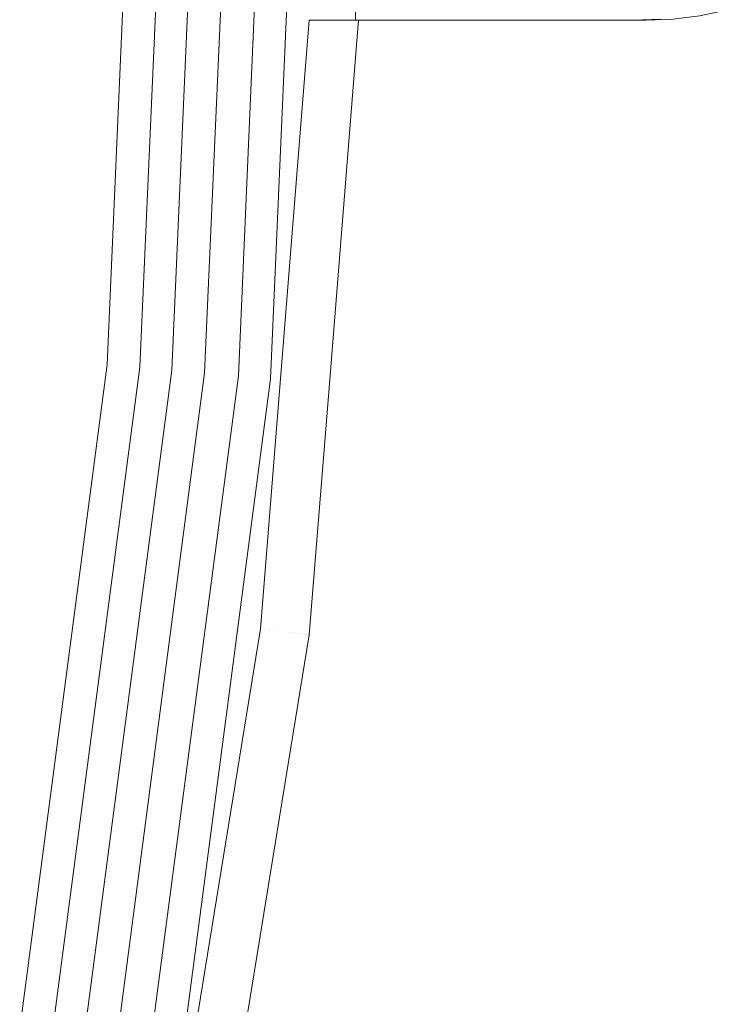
# Model space of a CAD drawing. Header units: millimetres. Extents: x -121 to 130, y -124 to 124.
# Tile 31 of 41: x 115 to 126, y -20 to -5. Entities that reach past the tile are written whole.
import ezdxf

# ---------------------------------------------------------------- set-up
doc = ezdxf.new("R2010")
doc.units = ezdxf.units.MM
doc.header["$LTSCALE"] = 25.4
doc.layers.add('Lighting-Moving Light', color=7, linetype='Continuous', lineweight=5, true_color=0x000000)

# ---------------------------------------------------------------- blocks, each defined once
blk = doc.blocks.new('Group-2-1')
at = {"layer": 'Lighting-Moving Light', "color": 7, "linetype": 'Continuous', "lineweight": 5, "transparency": 33554687}
for points, invisible_edges in [([(-38387.484, 5714.213, -578.305), (-38387.931, 5703.993, -578.305), (-38387.929, 5703.993, -578.263), (-38387.483, 5714.213, -578.263)], 14), ([(-38387.931, 5703.993, -578.305), (-38387.484, 5714.213, -578.305), (-38386.494, 5714.213, -677.305), (-38386.944, 5703.907, -677.305)], 10), ([(-38387.483, 5714.213, -578.263), (-38387.929, 5703.993, -578.263), (-38387.925, 5703.993, -578.222), (-38387.478, 5714.213, -578.222)], 15), ([(-38387.478, 5714.213, -578.222), (-38387.925, 5703.993, -578.222), (-38387.916, 5703.992, -578.181), (-38387.47, 5714.213, -578.181)], 15), ([(-38387.47, 5714.213, -578.181), (-38387.916, 5703.992, -578.181), (-38387.905, 5703.991, -578.141), (-38387.459, 5714.213, -578.141)], 15), ([(-38387.459, 5714.213, -578.141), (-38387.905, 5703.991, -578.141), (-38387.89, 5703.99, -578.103), (-38387.444, 5714.213, -578.103)], 15), ([(-38387.444, 5714.213, -578.103), (-38387.89, 5703.99, -578.103), (-38387.872, 5703.988, -578.065), (-38387.426, 5714.213, -578.065)], 15), ([(-38387.426, 5714.213, -578.065), (-38387.872, 5703.988, -578.065), (-38387.851, 5703.986, -578.029), (-38387.405, 5714.213, -578.029)], 15), ([(-38387.405, 5714.213, -578.029), (-38387.851, 5703.986, -578.029), (-38387.827, 5703.984, -577.995), (-38387.381, 5714.213, -577.995)], 15), ([(-38387.381, 5714.213, -577.995), (-38387.827, 5703.984, -577.995), (-38387.801, 5703.982, -577.963), (-38387.354, 5714.213, -577.963)], 15), ([(-38387.354, 5714.213, -577.963), (-38387.801, 5703.982, -577.963), (-38387.772, 5703.979, -577.934), (-38387.325, 5714.213, -577.934)], 15), ([(-38387.325, 5714.213, -577.934), (-38387.772, 5703.979, -577.934), (-38387.74, 5703.976, -577.907), (-38387.293, 5714.213, -577.907)], 15), ([(-38387.293, 5714.213, -577.907), (-38387.74, 5703.976, -577.907), (-38387.707, 5703.974, -577.882), (-38387.259, 5714.213, -577.882)], 15), ([(-38387.259, 5714.213, -577.882), (-38387.707, 5703.974, -577.882), (-38387.671, 5703.97, -577.861), (-38387.224, 5714.213, -577.861)], 15), ([(-38387.224, 5714.213, -577.861), (-38387.671, 5703.97, -577.861), (-38387.634, 5703.967, -577.843), (-38387.186, 5714.213, -577.843)], 15), ([(-38387.186, 5714.213, -577.843), (-38387.634, 5703.967, -577.843), (-38387.595, 5703.964, -577.827), (-38387.148, 5714.213, -577.827)], 15), ([(-38387.148, 5714.213, -577.827), (-38387.595, 5703.964, -577.827), (-38387.556, 5703.96, -577.815), (-38387.108, 5714.213, -577.815)], 15), ([(-38387.108, 5714.213, -577.815), (-38387.556, 5703.96, -577.815), (-38387.515, 5703.957, -577.807), (-38387.067, 5714.213, -577.807)], 15), ([(-38387.067, 5714.213, -577.807), (-38387.515, 5703.957, -577.807), (-38387.474, 5703.953, -577.802), (-38387.026, 5714.213, -577.802)], 15), ([(-38387.026, 5714.213, -577.802), (-38387.474, 5703.953, -577.802), (-38387.433, 5703.95, -577.8), (-38386.984, 5714.213, -577.8)], 11), ([(-38386.984, 5714.213, -577.8), (-38387.433, 5703.95, -577.8), (-38384.85, 5709.24, -577.8)], 10), ([(-38386.984, 5714.213, -577.8), (-38384.841, 5709.24, -577.8), (-38378.896, 5709.308, -577.8), (-38378.494, 5709.392, -577.8)], 11), ([(-38386.984, 5714.213, -577.8), (-38384.85, 5709.24, -577.8), (-38384.841, 5709.24, -577.8)], 9), ([(-38386.492, 5714.213, -677.348), (-38386.942, 5703.907, -677.348), (-38386.944, 5703.907, -677.305), (-38386.494, 5714.213, -677.305)], 11), ([(-38386.486, 5714.213, -677.391), (-38386.936, 5703.906, -677.391), (-38386.942, 5703.907, -677.348), (-38386.492, 5714.213, -677.348)], 15), ([(-38386.476, 5714.213, -677.433), (-38386.926, 5703.905, -677.433), (-38386.936, 5703.906, -677.391), (-38386.486, 5714.213, -677.391)], 15), ([(-38386.463, 5714.213, -677.475), (-38386.913, 5703.904, -677.475), (-38386.926, 5703.905, -677.433), (-38386.476, 5714.213, -677.433)], 15), ([(-38386.446, 5714.213, -677.515), (-38386.896, 5703.903, -677.515), (-38386.913, 5703.904, -677.475), (-38386.463, 5714.213, -677.475)], 15), ([(-38386.426, 5714.213, -677.553), (-38386.876, 5703.901, -677.553), (-38386.896, 5703.903, -677.515), (-38386.446, 5714.213, -677.515)], 15), ([(-38386.402, 5714.213, -677.589), (-38386.853, 5703.899, -677.589), (-38386.876, 5703.901, -677.553), (-38386.426, 5714.213, -677.553)], 15), ([(-38386.376, 5714.213, -677.624), (-38386.826, 5703.897, -677.624), (-38386.853, 5703.899, -677.589), (-38386.402, 5714.213, -677.589)], 15), ([(-38386.346, 5714.213, -677.655), (-38386.797, 5703.894, -677.655), (-38386.826, 5703.897, -677.624), (-38386.376, 5714.213, -677.624)], 15), ([(-38386.314, 5714.213, -677.684), (-38386.765, 5703.891, -677.684), (-38386.797, 5703.894, -677.655), (-38386.346, 5714.213, -677.655)], 15), ([(-38386.28, 5714.213, -677.711), (-38386.73, 5703.888, -677.711), (-38386.765, 5703.891, -677.684), (-38386.314, 5714.213, -677.684)], 15), ([(-38386.243, 5714.213, -677.734), (-38386.694, 5703.885, -677.734), (-38386.73, 5703.888, -677.711), (-38386.28, 5714.213, -677.711)], 15), ([(-38386.204, 5714.213, -677.754), (-38386.656, 5703.882, -677.754), (-38386.694, 5703.885, -677.734), (-38386.243, 5714.213, -677.734)], 15), ([(-38386.164, 5714.213, -677.77), (-38386.616, 5703.878, -677.77), (-38386.656, 5703.882, -677.754), (-38386.204, 5714.213, -677.754)], 15), ([(-38386.123, 5714.213, -677.783), (-38386.574, 5703.875, -677.783), (-38386.616, 5703.878, -677.77), (-38386.164, 5714.213, -677.77)], 15), ([(-38386.081, 5714.213, -677.793), (-38386.532, 5703.871, -677.793), (-38386.574, 5703.875, -677.783), (-38386.123, 5714.213, -677.783)], 15), ([(-38386.038, 5714.213, -677.798), (-38386.489, 5703.867, -677.798), (-38386.532, 5703.871, -677.793), (-38386.081, 5714.213, -677.793)], 15), ([(-38385.994, 5714.213, -677.8), (-38386.446, 5703.863, -677.8), (-38386.489, 5703.867, -677.798), (-38386.038, 5714.213, -677.798)], 14), ([(-38386.446, 5703.863, -677.8), (-38385.994, 5714.213, -677.8), (-38385.477, 5714.213, -677.8), (-38385.931, 5703.818, -677.8)], 10), ([(-38385.435, 5714.213, -677.798), (-38385.889, 5703.815, -677.798), (-38385.931, 5703.818, -677.8), (-38385.477, 5714.213, -677.8)], 11), ([(-38385.393, 5714.213, -677.792), (-38385.847, 5703.811, -677.792), (-38385.889, 5703.815, -677.798), (-38385.435, 5714.213, -677.798)], 15), ([(-38385.351, 5714.213, -677.782), (-38385.805, 5703.807, -677.782), (-38385.847, 5703.811, -677.792), (-38385.393, 5714.213, -677.792)], 15), ([(-38385.311, 5714.213, -677.769), (-38385.765, 5703.804, -677.769), (-38385.805, 5703.807, -677.782), (-38385.351, 5714.213, -677.782)], 15), ([(-38385.271, 5714.213, -677.752), (-38385.726, 5703.8, -677.752), (-38385.765, 5703.804, -677.769), (-38385.311, 5714.213, -677.769)], 15), ([(-38385.234, 5714.213, -677.733), (-38385.689, 5703.797, -677.733), (-38385.726, 5703.8, -677.752), (-38385.271, 5714.213, -677.752)], 15), ([(-38385.198, 5714.213, -677.71), (-38385.653, 5703.794, -677.71), (-38385.689, 5703.797, -677.733), (-38385.234, 5714.213, -677.733)], 15), ([(-38385.164, 5714.213, -677.684), (-38385.619, 5703.791, -677.684), (-38385.653, 5703.794, -677.71), (-38385.198, 5714.213, -677.71)], 15), ([(-38385.133, 5714.213, -677.655), (-38385.588, 5703.788, -677.655), (-38385.619, 5703.791, -677.684), (-38385.164, 5714.213, -677.684)], 15), ([(-38385.104, 5714.213, -677.624), (-38385.559, 5703.786, -677.624), (-38385.588, 5703.788, -677.655), (-38385.133, 5714.213, -677.655)], 15), ([(-38385.078, 5714.213, -677.591), (-38385.533, 5703.783, -677.591), (-38385.559, 5703.786, -677.624), (-38385.104, 5714.213, -677.624)], 15), ([(-38385.054, 5714.213, -677.555), (-38385.51, 5703.781, -677.555), (-38385.533, 5703.783, -677.591), (-38385.078, 5714.213, -677.591)], 15), ([(-38385.034, 5714.213, -677.518), (-38385.49, 5703.78, -677.518), (-38385.51, 5703.781, -677.555), (-38385.054, 5714.213, -677.555)], 15), ([(-38385.017, 5714.213, -677.478), (-38385.473, 5703.778, -677.478), (-38385.49, 5703.78, -677.518), (-38385.034, 5714.213, -677.518)], 15), ([(-38385.004, 5714.213, -677.438), (-38385.46, 5703.777, -677.438), (-38385.473, 5703.778, -677.478), (-38385.017, 5714.213, -677.478)], 15), ([(-38384.994, 5714.213, -677.397), (-38385.45, 5703.776, -677.397), (-38385.46, 5703.777, -677.438), (-38385.004, 5714.213, -677.438)], 15), ([(-38384.987, 5714.213, -677.355), (-38385.443, 5703.776, -677.355), (-38385.45, 5703.776, -677.397), (-38384.994, 5714.213, -677.397)], 15), ([(-38384.985, 5714.213, -677.312), (-38385.44, 5703.775, -677.312), (-38385.443, 5703.776, -677.355), (-38384.987, 5714.213, -677.355)], 14), ([(-38384.147, 5709.24, -583.3), (-38385.44, 5703.775, -677.312), (-38384.985, 5714.213, -677.312)], 9), ([(-38384.985, 5714.213, -677.312), (-38384.044, 5714.213, -583.3), (-38384.147, 5709.24, -583.3)], 9), ([(-38379.908, 5709.24, -583.3), (-38384.147, 5709.24, -583.3), (-38384.044, 5714.213, -583.3)], 8), ([(-38379.497, 5709.257, -583.3), (-38379.908, 5709.24, -583.3), (-38384.044, 5714.213, -583.3)], 10), ([(-38384.841, 5709.24, -577.8), (-38379.716, 5709.24, -577.8), (-38379.305, 5709.257, -577.8), (-38378.896, 5709.308, -577.8)], 8), ([(-38385.596, 5699.963, -577.8), (-38384.85, 5709.24, -577.8), (-38387.433, 5703.95, -577.8)], 10), ([(-38384.85, 5709.24, -577.8), (-38385.596, 5699.963, -577.8), (-38385.531, 5699.956, -577.803)], 10), ([(-38385.531, 5699.956, -577.803), (-38384.841, 5709.24, -577.8), (-38384.85, 5709.24, -577.8)], 9), ([(-38385.531, 5699.956, -577.803), (-38384.785, 5709.24, -577.803), (-38384.841, 5709.24, -577.8)], 9), ([(-38384.785, 5709.24, -577.803), (-38385.531, 5699.956, -577.803), (-38385.467, 5699.948, -577.811)], 11), ([(-38385.467, 5699.948, -577.811), (-38384.782, 5709.24, -577.803), (-38384.785, 5709.24, -577.803)], 9), ([(-38385.467, 5699.948, -577.811), (-38384.724, 5709.24, -577.811), (-38384.782, 5709.24, -577.803)], 9), ([(-38384.724, 5709.24, -577.811), (-38385.467, 5699.948, -577.811), (-38385.404, 5699.94, -577.825)], 11), ([(-38384.544, 5703.696, -578.545), (-38385.44, 5703.775, -677.312), (-38384.147, 5709.24, -583.3)], 11), ([(-38385.404, 5699.94, -577.825), (-38384.665, 5709.24, -577.823), (-38384.724, 5709.24, -577.811)], 9), ([(-38385.404, 5699.94, -577.825), (-38384.657, 5709.24, -577.826), (-38384.665, 5709.24, -577.823)], 9), ([(-38384.657, 5709.24, -577.826), (-38385.404, 5699.94, -577.825), (-38385.342, 5699.933, -577.845)], 11), ([(-38385.342, 5699.933, -577.845), (-38384.608, 5709.24, -577.84), (-38384.657, 5709.24, -577.826)], 9), ([(-38385.342, 5699.933, -577.845), (-38384.594, 5709.24, -577.845), (-38384.608, 5709.24, -577.84)], 9), ([(-38384.593, 5709.24, -577.845), (-38384.594, 5709.24, -577.845), (-38385.342, 5699.933, -577.845), (-38385.283, 5699.926, -577.87)], 14), ([(-38385.283, 5699.926, -577.87), (-38384.539, 5709.24, -577.868), (-38384.593, 5709.24, -577.845)], 9), ([(-38384.539, 5709.24, -577.868), (-38385.283, 5699.926, -577.87), (-38385.225, 5699.919, -577.9)], 11), ([(-38385.225, 5699.919, -577.9), (-38384.486, 5709.24, -577.894), (-38384.539, 5709.24, -577.868)], 9), ([(-38385.225, 5699.919, -577.9), (-38384.476, 5709.24, -577.9), (-38384.486, 5709.24, -577.894)], 9), ([(-38384.476, 5709.24, -577.9), (-38385.225, 5699.919, -577.9), (-38385.171, 5699.912, -577.935)], 11), ([(-38385.171, 5699.912, -577.935), (-38384.435, 5709.24, -577.925), (-38384.476, 5709.24, -577.9)], 9), ([(-38385.171, 5699.912, -577.935), (-38384.421, 5709.24, -577.935), (-38384.435, 5709.24, -577.925)], 9), ([(-38384.421, 5709.24, -577.935), (-38385.171, 5699.912, -577.935), (-38385.119, 5699.906, -577.974)], 11), ([(-38385.119, 5699.906, -577.974), (-38384.386, 5709.24, -577.96), (-38384.421, 5709.24, -577.935)], 9), ([(-38385.119, 5699.906, -577.974), (-38384.374, 5709.24, -577.97), (-38384.386, 5709.24, -577.96)], 9), ([(-38384.374, 5709.24, -577.97), (-38385.119, 5699.906, -577.974), (-38385.071, 5699.901, -578.018)], 11), ([(-38385.071, 5699.901, -578.018), (-38384.33, 5709.24, -578.009), (-38384.374, 5709.24, -577.97)], 9), ([(-38385.071, 5699.901, -578.018), (-38384.321, 5709.24, -578.018), (-38384.33, 5709.24, -578.009)], 9), ([(-38384.321, 5709.24, -578.018), (-38385.071, 5699.901, -578.018), (-38385.027, 5699.895, -578.066)], 11), ([(-38385.027, 5699.895, -578.066), (-38384.289, 5709.24, -578.052), (-38384.321, 5709.24, -578.018)], 9), ([(-38385.027, 5699.895, -578.066), (-38384.277, 5709.24, -578.066), (-38384.289, 5709.24, -578.052)], 9), ([(-38384.277, 5709.24, -578.066), (-38385.027, 5699.895, -578.066), (-38384.988, 5699.891, -578.117)], 11), ([(-38384.988, 5699.891, -578.117), (-38384.251, 5709.24, -578.098), (-38384.277, 5709.24, -578.066)], 9), ([(-38384.988, 5699.891, -578.117), (-38384.237, 5709.24, -578.118), (-38384.251, 5709.24, -578.098)], 9), ([(-38384.237, 5709.24, -578.118), (-38384.988, 5699.891, -578.117), (-38384.953, 5699.886, -578.172)], 11), ([(-38384.953, 5699.886, -578.172), (-38384.217, 5709.24, -578.147), (-38384.237, 5709.24, -578.118)], 9), ([(-38384.953, 5699.886, -578.172), (-38384.202, 5709.24, -578.172), (-38384.217, 5709.24, -578.147)], 9), ([(-38384.202, 5709.24, -578.172), (-38384.953, 5699.886, -578.172), (-38384.923, 5699.883, -578.23)], 11), ([(-38384.923, 5699.883, -578.23), (-38384.197, 5709.24, -578.181), (-38384.202, 5709.24, -578.172)], 9), ([(-38384.923, 5699.883, -578.23), (-38384.171, 5709.24, -578.23), (-38384.197, 5709.24, -578.181)], 9), ([(-38384.171, 5709.24, -578.23), (-38384.923, 5699.883, -578.23), (-38384.898, 5699.88, -578.29)], 11), ([(-38384.898, 5699.88, -578.29), (-38384.17, 5709.24, -578.233), (-38384.171, 5709.24, -578.23)], 9), ([(-38384.898, 5699.88, -578.29), (-38384.147, 5709.24, -578.288), (-38384.17, 5709.24, -578.233)], 9), ([(-38384.147, 5709.24, -578.288), (-38384.898, 5699.88, -578.29), (-38384.878, 5699.877, -578.352)], 11), ([(-38384.878, 5699.877, -578.352), (-38384.141, 5709.24, -578.303), (-38384.147, 5709.24, -578.288)], 9), ([(-38384.878, 5699.877, -578.352), (-38384.126, 5709.24, -578.352), (-38384.141, 5709.24, -578.303)], 9), ([(-38384.126, 5709.24, -578.352), (-38384.878, 5699.877, -578.352), (-38384.863, 5699.876, -578.415)], 11), ([(-38384.863, 5699.876, -578.415), (-38384.124, 5709.24, -578.359), (-38384.126, 5709.24, -578.352)], 9), ([(-38384.863, 5699.876, -578.415), (-38384.111, 5709.24, -578.416), (-38384.124, 5709.24, -578.359)], 9), ([(-38384.103, 5709.24, -578.475), (-38384.111, 5709.24, -578.416), (-38384.863, 5699.876, -578.415), (-38384.855, 5699.875, -578.48)], 14), ([(-38384.103, 5709.24, -578.48), (-38384.855, 5699.875, -578.48), (-38384.544, 5703.696, -578.545)], 11), ([(-38384.855, 5699.875, -578.48), (-38384.103, 5709.24, -578.48), (-38384.103, 5709.24, -578.475)], 9), ([(-38379.716, 5709.24, -577.8), (-38384.841, 5709.24, -577.8), (-38384.785, 5709.24, -577.803)], 8), ([(-38384.785, 5709.24, -577.803), (-38384.782, 5709.24, -577.803), (-38379.716, 5709.24, -577.8)], 10), ([(-38384.782, 5709.24, -577.803), (-38384.724, 5709.24, -577.811), (-38379.716, 5709.24, -577.8)], 10), ([(-38384.724, 5709.24, -577.811), (-38384.665, 5709.24, -577.823), (-38379.716, 5709.24, -577.8)], 10), ([(-38384.665, 5709.24, -577.823), (-38384.657, 5709.24, -577.826), (-38379.716, 5709.24, -577.8)], 10), ([(-38379.716, 5709.24, -577.8), (-38384.657, 5709.24, -577.826), (-38384.608, 5709.24, -577.84)], 9), ([(-38379.716, 5709.24, -577.8), (-38384.608, 5709.24, -577.84), (-38384.594, 5709.24, -577.845), (-38384.593, 5709.24, -577.845)], 9), ([(-38384.593, 5709.24, -577.845), (-38384.539, 5709.24, -577.868), (-38379.716, 5709.24, -577.8)], 10), ([(-38384.147, 5709.24, -583.3), (-38384.099, 5709.24, -578.545), (-38384.544, 5703.696, -578.545)], 8), ([(-38384.544, 5703.696, -578.545), (-38384.099, 5709.24, -578.545), (-38384.099, 5709.24, -578.535)], 8), ([(-38384.544, 5703.696, -578.545), (-38384.099, 5709.24, -578.535), (-38384.103, 5709.24, -578.48)], 9), ([(-38384.539, 5709.24, -577.868), (-38384.486, 5709.24, -577.894), (-38379.716, 5709.24, -577.8)], 10), ([(-38384.486, 5709.24, -577.894), (-38384.476, 5709.24, -577.9), (-38384.435, 5709.24, -577.925), (-38379.716, 5709.24, -577.8)], 12), ([(-38379.716, 5709.24, -577.8), (-38384.435, 5709.24, -577.925), (-38384.421, 5709.24, -577.935)], 9), ([(-38384.421, 5709.24, -577.935), (-38384.386, 5709.24, -577.96), (-38379.716, 5709.24, -577.8)], 10), ([(-38379.716, 5709.24, -577.8), (-38384.386, 5709.24, -577.96), (-38384.374, 5709.24, -577.97)], 9), ([(-38384.374, 5709.24, -577.97), (-38384.33, 5709.24, -578.009), (-38379.716, 5709.24, -577.8)], 10), ([(-38379.716, 5709.24, -577.8), (-38384.33, 5709.24, -578.009), (-38384.321, 5709.24, -578.018)], 9), ([(-38384.321, 5709.24, -578.018), (-38384.289, 5709.24, -578.052), (-38379.716, 5709.24, -577.8)], 10), ([(-38384.289, 5709.24, -578.052), (-38384.277, 5709.24, -578.066), (-38384.251, 5709.24, -578.098), (-38379.716, 5709.24, -577.8)], 12), ([(-38379.716, 5709.24, -577.8), (-38384.251, 5709.24, -578.098), (-38384.237, 5709.24, -578.118)], 9), ([(-38384.237, 5709.24, -578.118), (-38384.217, 5709.24, -578.147), (-38379.716, 5709.24, -577.8)], 10), ([(-38379.716, 5709.24, -577.8), (-38384.217, 5709.24, -578.147), (-38384.202, 5709.24, -578.172)], 9), ([(-38384.202, 5709.24, -578.172), (-38384.197, 5709.24, -578.181), (-38379.716, 5709.24, -577.8)], 10), ([(-38384.197, 5709.24, -578.181), (-38384.171, 5709.24, -578.23), (-38384.17, 5709.24, -578.233), (-38379.716, 5709.24, -577.8)], 12), ([(-38379.716, 5709.24, -577.8), (-38384.17, 5709.24, -578.233), (-38384.147, 5709.24, -578.288)], 9), ([(-38379.716, 5709.24, -577.8), (-38384.147, 5709.24, -578.288), (-38384.141, 5709.24, -578.303)], 9), ([(-38384.099, 5709.24, -578.545), (-38384.147, 5709.24, -583.3), (-38379.908, 5709.24, -583.3)], 8), ([(-38384.141, 5709.24, -578.303), (-38384.126, 5709.24, -578.352), (-38379.716, 5709.24, -577.8)], 10), ([(-38384.126, 5709.24, -578.352), (-38384.124, 5709.24, -578.359), (-38379.716, 5709.24, -577.8)], 10), ([(-38384.124, 5709.24, -578.359), (-38384.111, 5709.24, -578.416), (-38379.716, 5709.24, -577.8)], 10), ([(-38384.111, 5709.24, -578.416), (-38384.103, 5709.24, -578.475), (-38379.716, 5709.24, -577.8)], 10), ([(-38379.716, 5709.24, -577.8), (-38384.103, 5709.24, -578.475), (-38384.103, 5709.24, -578.48), (-38384.099, 5709.24, -578.535)], 9), ([(-38379.908, 5709.24, -583.3), (-38379.716, 5709.24, -577.8), (-38384.099, 5709.24, -578.535), (-38384.099, 5709.24, -578.545)], 10), ([(-38379.497, 5709.257, -583.3), (-38379.305, 5709.257, -577.8), (-38379.716, 5709.24, -577.8), (-38379.908, 5709.24, -583.3)], 1), ([(-38387.931, 5703.993, -578.305), (-38389.266, 5693.851, -578.305), (-38389.264, 5693.851, -578.263), (-38387.929, 5703.993, -578.263)], 14), ([(-38389.266, 5693.851, -578.305), (-38387.931, 5703.993, -578.305), (-38386.944, 5703.907, -677.305), (-38388.291, 5693.68, -677.305)], 10), ([(-38387.929, 5703.993, -578.263), (-38389.264, 5693.851, -578.263), (-38389.26, 5693.85, -578.222), (-38387.925, 5703.993, -578.222)], 15), ([(-38387.925, 5703.993, -578.222), (-38389.26, 5693.85, -578.222), (-38389.252, 5693.849, -578.181), (-38387.916, 5703.992, -578.181)], 15), ([(-38387.916, 5703.992, -578.181), (-38389.252, 5693.849, -578.181), (-38389.24, 5693.847, -578.141), (-38387.905, 5703.991, -578.141)], 15), ([(-38387.905, 5703.991, -578.141), (-38389.24, 5693.847, -578.141), (-38389.226, 5693.844, -578.103), (-38387.89, 5703.99, -578.103)], 15), ([(-38387.89, 5703.99, -578.103), (-38389.226, 5693.844, -578.103), (-38389.208, 5693.841, -578.065), (-38387.872, 5703.988, -578.065)], 15), ([(-38387.872, 5703.988, -578.065), (-38389.208, 5693.841, -578.065), (-38389.187, 5693.838, -578.029), (-38387.851, 5703.986, -578.029)], 15), ([(-38387.851, 5703.986, -578.029), (-38389.187, 5693.838, -578.029), (-38389.164, 5693.833, -577.995), (-38387.827, 5703.984, -577.995)], 15), ([(-38387.827, 5703.984, -577.995), (-38389.164, 5693.833, -577.995), (-38389.137, 5693.829, -577.963), (-38387.801, 5703.982, -577.963)], 15), ([(-38387.801, 5703.982, -577.963), (-38389.137, 5693.829, -577.963), (-38389.109, 5693.824, -577.934), (-38387.772, 5703.979, -577.934)], 15), ([(-38387.772, 5703.979, -577.934), (-38389.109, 5693.824, -577.934), (-38389.077, 5693.818, -577.907), (-38387.74, 5703.976, -577.907)], 15), ([(-38387.74, 5703.976, -577.907), (-38389.077, 5693.818, -577.907), (-38389.044, 5693.812, -577.882), (-38387.707, 5703.974, -577.882)], 15), ([(-38387.707, 5703.974, -577.882), (-38389.044, 5693.812, -577.882), (-38389.009, 5693.806, -577.861), (-38387.671, 5703.97, -577.861)], 15), ([(-38387.671, 5703.97, -577.861), (-38389.009, 5693.806, -577.861), (-38388.972, 5693.8, -577.843), (-38387.634, 5703.967, -577.843)], 15), ([(-38387.634, 5703.967, -577.843), (-38388.972, 5693.8, -577.843), (-38388.934, 5693.793, -577.827), (-38387.595, 5703.964, -577.827)], 15), ([(-38387.595, 5703.964, -577.827), (-38388.934, 5693.793, -577.827), (-38388.895, 5693.786, -577.815), (-38387.556, 5703.96, -577.815)], 15), ([(-38387.556, 5703.96, -577.815), (-38388.895, 5693.786, -577.815), (-38388.855, 5693.779, -577.807), (-38387.515, 5703.957, -577.807)], 15), ([(-38387.515, 5703.957, -577.807), (-38388.855, 5693.779, -577.807), (-38388.814, 5693.772, -577.802), (-38387.474, 5703.953, -577.802)], 15), ([(-38387.474, 5703.953, -577.802), (-38388.814, 5693.772, -577.802), (-38388.773, 5693.765, -577.8), (-38387.433, 5703.95, -577.8)], 11), ([(-38387.433, 5703.95, -577.8), (-38388.773, 5693.765, -577.8), (-38387.233, 5689.914, -577.8), (-38385.596, 5699.963, -577.8)], 10), ([(-38386.942, 5703.907, -677.348), (-38388.289, 5693.679, -677.348), (-38388.291, 5693.68, -677.305), (-38386.944, 5703.907, -677.305)], 11), ([(-38386.936, 5703.906, -677.391), (-38388.283, 5693.678, -677.391), (-38388.289, 5693.679, -677.348), (-38386.942, 5703.907, -677.348)], 15), ([(-38386.926, 5703.905, -677.433), (-38388.273, 5693.676, -677.433), (-38388.283, 5693.678, -677.391), (-38386.936, 5703.906, -677.391)], 15), ([(-38386.913, 5703.904, -677.475), (-38388.26, 5693.674, -677.475), (-38388.273, 5693.676, -677.433), (-38386.926, 5703.905, -677.433)], 15), ([(-38386.896, 5703.903, -677.515), (-38388.243, 5693.671, -677.515), (-38388.26, 5693.674, -677.475), (-38386.913, 5703.904, -677.475)], 15), ([(-38386.876, 5703.901, -677.553), (-38388.223, 5693.668, -677.553), (-38388.243, 5693.671, -677.515), (-38386.896, 5703.903, -677.515)], 15), ([(-38386.853, 5703.899, -677.589), (-38388.2, 5693.664, -677.589), (-38388.223, 5693.668, -677.553), (-38386.876, 5703.901, -677.553)], 15), ([(-38386.826, 5703.897, -677.624), (-38388.174, 5693.659, -677.624), (-38388.2, 5693.664, -677.589), (-38386.853, 5703.899, -677.589)], 15), ([(-38386.797, 5703.894, -677.655), (-38388.145, 5693.654, -677.655), (-38388.174, 5693.659, -677.624), (-38386.826, 5703.897, -677.624)], 15), ([(-38386.765, 5703.891, -677.684), (-38388.113, 5693.648, -677.684), (-38388.145, 5693.654, -677.655), (-38386.797, 5703.894, -677.655)], 15), ([(-38386.73, 5703.888, -677.711), (-38388.079, 5693.642, -677.711), (-38388.113, 5693.648, -677.684), (-38386.765, 5703.891, -677.684)], 15), ([(-38386.694, 5703.885, -677.734), (-38388.043, 5693.636, -677.734), (-38388.079, 5693.642, -677.711), (-38386.73, 5703.888, -677.711)], 15), ([(-38386.656, 5703.882, -677.754), (-38388.005, 5693.629, -677.754), (-38388.043, 5693.636, -677.734), (-38386.694, 5703.885, -677.734)], 15), ([(-38386.616, 5703.878, -677.77), (-38387.966, 5693.622, -677.77), (-38388.005, 5693.629, -677.754), (-38386.656, 5703.882, -677.754)], 15), ([(-38386.574, 5703.875, -677.783), (-38387.925, 5693.615, -677.783), (-38387.966, 5693.622, -677.77), (-38386.616, 5703.878, -677.77)], 15), ([(-38386.532, 5703.871, -677.793), (-38387.883, 5693.608, -677.793), (-38387.925, 5693.615, -677.783), (-38386.574, 5703.875, -677.783)], 15), ([(-38386.489, 5703.867, -677.798), (-38387.841, 5693.6, -677.798), (-38387.883, 5693.608, -677.793), (-38386.532, 5703.871, -677.793)], 15), ([(-38386.446, 5703.863, -677.8), (-38387.798, 5693.593, -677.8), (-38387.841, 5693.6, -677.798), (-38386.489, 5703.867, -677.798)], 14), ([(-38385.931, 5703.818, -677.8), (-38387.289, 5693.503, -677.8), (-38387.798, 5693.593, -677.8), (-38386.446, 5703.863, -677.8)], 10), ([(-38385.889, 5703.815, -677.798), (-38387.247, 5693.496, -677.798), (-38387.289, 5693.503, -677.8), (-38385.931, 5703.818, -677.8)], 11), ([(-38385.847, 5703.811, -677.792), (-38387.206, 5693.488, -677.792), (-38387.247, 5693.496, -677.798), (-38385.889, 5703.815, -677.798)], 15), ([(-38385.805, 5703.807, -677.782), (-38387.165, 5693.481, -677.782), (-38387.206, 5693.488, -677.792), (-38385.847, 5703.811, -677.792)], 15), ([(-38385.765, 5703.804, -677.769), (-38387.125, 5693.474, -677.769), (-38387.165, 5693.481, -677.782), (-38385.805, 5703.807, -677.782)], 15), ([(-38385.726, 5703.8, -677.752), (-38387.086, 5693.467, -677.752), (-38387.125, 5693.474, -677.769), (-38385.765, 5703.804, -677.769)], 15), ([(-38385.689, 5703.797, -677.733), (-38387.049, 5693.461, -677.733), (-38387.086, 5693.467, -677.752), (-38385.726, 5703.8, -677.752)], 15), ([(-38385.653, 5703.794, -677.71), (-38387.014, 5693.454, -677.71), (-38387.049, 5693.461, -677.733), (-38385.689, 5703.797, -677.733)], 15), ([(-38385.619, 5703.791, -677.684), (-38386.981, 5693.449, -677.684), (-38387.014, 5693.454, -677.71), (-38385.653, 5703.794, -677.71)], 15), ([(-38385.588, 5703.788, -677.655), (-38386.95, 5693.443, -677.655), (-38386.981, 5693.449, -677.684), (-38385.619, 5703.791, -677.684)], 15), ([(-38385.559, 5703.786, -677.624), (-38386.921, 5693.438, -677.624), (-38386.95, 5693.443, -677.655), (-38385.588, 5703.788, -677.655)], 15), ([(-38385.533, 5703.783, -677.591), (-38386.896, 5693.434, -677.591), (-38386.921, 5693.438, -677.624), (-38385.559, 5703.786, -677.624)], 15), ([(-38385.51, 5703.781, -677.555), (-38386.873, 5693.43, -677.555), (-38386.896, 5693.434, -677.591), (-38385.533, 5703.783, -677.591)], 15), ([(-38385.49, 5703.78, -677.518), (-38386.853, 5693.426, -677.518), (-38386.873, 5693.43, -677.555), (-38385.51, 5703.781, -677.555)], 15), ([(-38385.473, 5703.778, -677.478), (-38386.836, 5693.423, -677.478), (-38386.853, 5693.426, -677.518), (-38385.49, 5703.78, -677.518)], 15), ([(-38385.46, 5703.777, -677.438), (-38386.823, 5693.421, -677.438), (-38386.836, 5693.423, -677.478), (-38385.473, 5703.778, -677.478)], 15), ([(-38385.45, 5703.776, -677.397), (-38386.813, 5693.419, -677.397), (-38386.823, 5693.421, -677.438), (-38385.46, 5703.777, -677.438)], 15), ([(-38385.443, 5703.776, -677.355), (-38386.807, 5693.418, -677.355), (-38386.813, 5693.419, -677.397), (-38385.45, 5703.776, -677.397)], 15), ([(-38385.44, 5703.775, -677.312), (-38386.804, 5693.417, -677.312), (-38386.807, 5693.418, -677.355), (-38385.443, 5703.776, -677.355)], 14), ([(-38386.804, 5693.417, -677.312), (-38385.44, 5703.775, -677.312), (-38384.851, 5699.874, -578.545)], 10), ([(-38385.44, 5703.775, -677.312), (-38384.544, 5703.696, -578.545), (-38384.851, 5699.874, -578.545)], 9), ([(-38384.855, 5699.875, -578.48), (-38384.851, 5699.874, -578.545), (-38384.544, 5703.696, -578.545)], 9), ([(-38385.596, 5699.963, -577.8), (-38387.233, 5689.914, -577.8), (-38387.169, 5689.901, -577.803), (-38385.531, 5699.956, -577.803)], 14), ([(-38385.531, 5699.956, -577.803), (-38387.169, 5689.901, -577.803), (-38387.106, 5689.888, -577.811), (-38385.467, 5699.948, -577.811)], 15), ([(-38385.467, 5699.948, -577.811), (-38387.106, 5689.888, -577.811), (-38387.044, 5689.875, -577.825), (-38385.404, 5699.94, -577.825)], 15), ([(-38385.404, 5699.94, -577.825), (-38387.044, 5689.875, -577.825), (-38386.983, 5689.862, -577.845), (-38385.342, 5699.933, -577.845)], 15), ([(-38385.342, 5699.933, -577.845), (-38386.983, 5689.862, -577.845), (-38386.924, 5689.85, -577.87), (-38385.283, 5699.926, -577.87)], 15), ([(-38385.283, 5699.926, -577.87), (-38386.924, 5689.85, -577.87), (-38386.867, 5689.838, -577.9), (-38385.225, 5699.919, -577.9)], 15), ([(-38385.225, 5699.919, -577.9), (-38386.867, 5689.838, -577.9), (-38386.813, 5689.827, -577.935), (-38385.171, 5699.912, -577.935)], 15), ([(-38385.171, 5699.912, -577.935), (-38386.813, 5689.827, -577.935), (-38386.763, 5689.817, -577.974), (-38385.119, 5699.906, -577.974)], 15), ([(-38384.851, 5699.874, -578.545), (-38385.928, 5693.262, -578.545), (-38386.804, 5693.417, -677.312)], 10), ([(-38385.119, 5699.906, -577.974), (-38386.763, 5689.817, -577.974), (-38386.715, 5689.807, -578.018), (-38385.071, 5699.901, -578.018)], 15), ([(-38385.071, 5699.901, -578.018), (-38386.715, 5689.807, -578.018), (-38386.672, 5689.798, -578.066), (-38385.027, 5699.895, -578.066)], 15), ([(-38385.027, 5699.895, -578.066), (-38386.672, 5689.798, -578.066), (-38386.633, 5689.79, -578.117), (-38384.988, 5699.891, -578.117)], 15), ([(-38384.988, 5699.891, -578.117), (-38386.633, 5689.79, -578.117), (-38386.599, 5689.783, -578.172), (-38384.953, 5699.886, -578.172)], 15), ([(-38384.953, 5699.886, -578.172), (-38386.599, 5689.783, -578.172), (-38386.569, 5689.776, -578.23), (-38384.923, 5699.883, -578.23)], 15), ([(-38384.923, 5699.883, -578.23), (-38386.569, 5689.776, -578.23), (-38386.544, 5689.771, -578.29), (-38384.898, 5699.88, -578.29)], 15), ([(-38384.898, 5699.88, -578.29), (-38386.544, 5689.771, -578.29), (-38386.525, 5689.767, -578.352), (-38384.878, 5699.877, -578.352)], 15), ([(-38384.878, 5699.877, -578.352), (-38386.525, 5689.767, -578.352), (-38386.51, 5689.764, -578.415), (-38384.863, 5699.876, -578.415)], 15), ([(-38384.863, 5699.876, -578.415), (-38386.51, 5689.764, -578.415), (-38386.502, 5689.763, -578.48), (-38384.855, 5699.875, -578.48)], 15), ([(-38385.928, 5693.262, -578.545), (-38384.851, 5699.874, -578.545), (-38384.855, 5699.875, -578.48), (-38386.502, 5689.763, -578.48)], 14)]:
    blk.add_3dface(points, dxfattribs=dict(at, invisible_edges=invisible_edges))
at = {"layer": 'Lighting-Moving Light', "color": 0, "flags": 1}
for tag in ['Yoke', 'Body', 'Base', 'Lens']:
    blk.add_attdef(tag, (-23394.144, 17430.034), '', height=0.18, dxfattribs=at)

msp = doc.modelspace()

# ---------------------------------------------------------------- block references
at = {"layer": 'Lighting-Moving Light', "color": 7, "transparency": 33554687}
msp.add_blockref('Group-2-1', (38504.739, -5714.213), dxfattribs=at)

doc.saveas('drawing.dxf')
